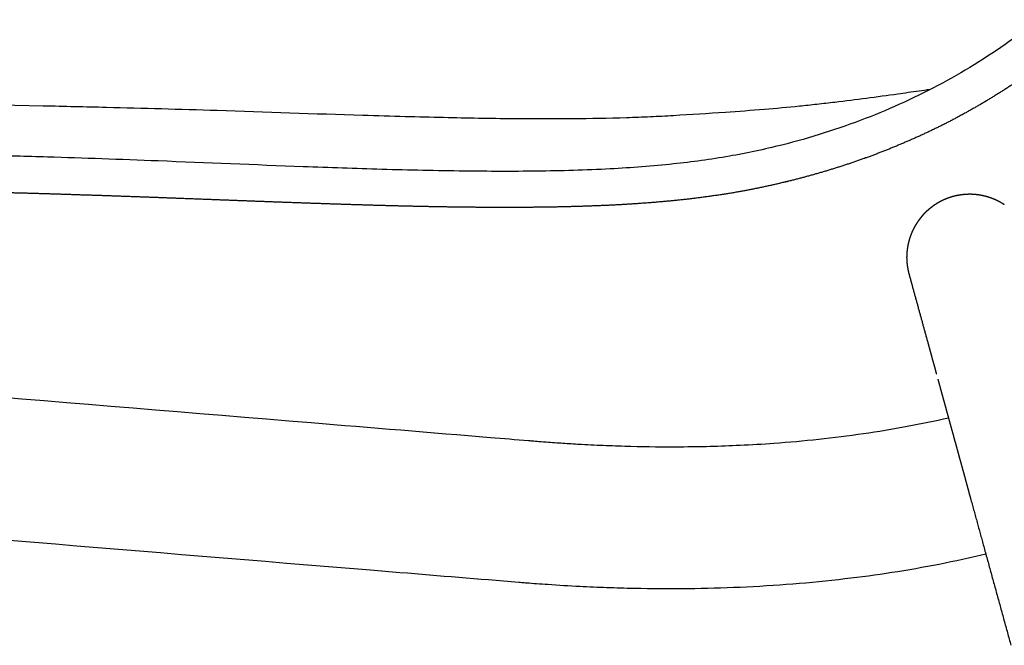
# Model space of a CAD drawing. Header units: millimetres. Extents: x -9883 to -8645, y 1306 to 2770.
# Tile 13 of 17: x -9629 to -9504, y 2396 to 2475. Entities that reach past the tile are written whole.
import ezdxf

# ---------------------------------------------------------------- set-up
doc = ezdxf.new("R2010")
doc.units = ezdxf.units.MM
doc.header["$MEASUREMENT"] = 0
doc.layers.add('Make2D visible lines', color=7, linetype='Continuous')

msp = doc.modelspace()

# ---------------------------------------------------------------- linework, layer by layer
at = {"layer": 'Make2D visible lines'}
for points, knots in [([(-9470.7, 2517.32), (-9471.36, 2515.42), (-9472.77, 2511.71), (-9475.9, 2504.6), (-9480.43, 2496.27), (-9486.86, 2487.23), (-9494.2, 2479.28), (-9502.43, 2472.44), (-9511.52, 2466.75), (-9519.71, 2462.99), (-9526.61, 2460.58), (-9530.19, 2459.56), (-9532, 2459.11)], [0, 0, 0, 0, 6.014202, 11.892003, 23.329121, 34.384469, 45.121838, 55.732952, 66.409824, 77.216712, 82.716685, 88.34523, 88.34523, 88.34523, 88.34523]), ([(-9625.79, 2464.06), (-9664.38, 2464.88), (-9711.18, 2465.87), (-9759.06, 2466.87), (-9769.17, 2467.08), (-9772.05, 2467.14), (-9776.1, 2467.21), (-9782.38, 2467.28), (-9790.19, 2467.25), (-9798.13, 2467.1), (-9806.27, 2466.82), (-9813.32, 2466.42), (-9819.36, 2465.91), (-9823.41, 2465.49), (-9827.13, 2465), (-9830.51, 2464.46), (-9833.51, 2463.88), (-9835.91, 2463.29), (-9837.77, 2462.74), (-9839.16, 2462.25), (-9840.36, 2461.74), (-9841.17, 2461.31), (-9841.62, 2461.02), (-9842.2, 2460.62), (-9842.63, 2460.23), (-9843.06, 2459.93)], [174.259388, 174.259388, 174.259388, 174.259388, 290.045732, 314.694978, 317.930154, 320.394831, 323.320769, 330.08266, 339.236352, 346.757024, 353.912019, 363.656457, 367.93431, 372.108087, 375.870142, 379.193879, 382.370365, 385.035475, 386.618725, 388.165527, 389.464413, 390.542221, 390.894665, 391.072913, 392.645221, 392.645221, 392.645221, 392.645221]), ([(-9513.16, 2466.15), (-9514.09, 2466.03), (-9515.45, 2465.83), (-9519.47, 2465.26), (-9522.57, 2464.85), (-9525.23, 2464.53)], [61.413163, 61.413163, 61.413163, 61.413163, 64.222933, 65.555996, 73.59156, 73.59156, 73.59156, 73.59156]), ([(-9574.93, 2462.59), (-9576.55, 2462.62), (-9579.97, 2462.71), (-9589.57, 2462.99), (-9599.89, 2463.36), (-9610.74, 2463.7), (-9618.1, 2463.89), (-9623.11, 2464), (-9625.79, 2464.06)], [123.373223, 123.373223, 123.373223, 123.373223, 128.255362, 133.636686, 152.175377, 159.245104, 166.203157, 174.259388, 174.259388, 174.259388, 174.259388]), ([(-9525.23, 2464.53), (-9525.99, 2464.44), (-9527.5, 2464.27), (-9530.49, 2463.95), (-9534.36, 2463.6), (-9539.7, 2463.2), (-9543.55, 2462.97), (-9545.75, 2462.84)], [73.59156, 73.59156, 73.59156, 73.59156, 75.903923, 78.137342, 82.60514, 87.580568, 94.190336, 94.190336, 94.190336, 94.190336]), ([(-9545.75, 2462.84), (-9546.72, 2462.78), (-9548.71, 2462.67), (-9552.96, 2462.51), (-9558.78, 2462.41), (-9566.51, 2462.42), (-9571.98, 2462.52), (-9574.93, 2462.59)], [94.190336, 94.190336, 94.190336, 94.190336, 97.09432, 100.175269, 106.959624, 114.535214, 123.373223, 123.373223, 123.373223, 123.373223]), ([(-9532, 2459.11), (-9533.11, 2458.83), (-9535.31, 2458.32), (-9539.88, 2457.43), (-9546.03, 2456.6), (-9554.2, 2455.99), (-9563.07, 2455.74), (-9572.74, 2455.77), (-9582.63, 2455.99), (-9595.59, 2456.44), (-9607.43, 2456.95), (-9618.26, 2457.36), (-9625.59, 2457.6), (-9630.54, 2457.73), (-9633.18, 2457.81)], [0, 0, 0, 0, 3.407214, 6.797168, 13.960105, 22.017165, 31.354532, 40.563236, 51.048565, 61.027073, 79.448728, 86.613033, 93.525071, 101.464103, 101.464103, 101.464103, 101.464103]), ([(-9510.81, 2424.42), (-9512.56, 2424.03), (-9516.15, 2423.29), (-9521.65, 2422.39), (-9527.29, 2421.68), (-9532.52, 2421.21), (-9538.38, 2420.87), (-9544.44, 2420.71), (-9550.11, 2420.77), (-9554.28, 2420.91), (-9557.07, 2421.04), (-9559.52, 2421.19), (-9561.33, 2421.31), (-9562.72, 2421.42), (-9563.56, 2421.49), (-9565.61, 2421.66), (-9574.96, 2422.43), (-9644.46, 2428.15), (-9712.35, 2433.75), (-9772.64, 2438.73)], [0, 0, 0, 0, 5.359766, 10.996527, 16.712258, 22.428197, 26.734815, 34.332674, 40.599179, 43.732288, 46.865744, 48.980228, 51.09278, 52.305945, 53.17253, 53.624744, 58.467975, 81.324992, 262.821053, 262.821053, 262.821053, 262.821053]), ([(-9506.07, 2407.13), (-9508.03, 2406.67), (-9511.99, 2405.81), (-9517.96, 2404.77), (-9524.17, 2403.93), (-9530.6, 2403.3), (-9537.24, 2402.89), (-9543.97, 2402.71), (-9549.6, 2402.74), (-9554.19, 2402.87), (-9557.84, 2403.03), (-9560.82, 2403.21), (-9563.07, 2403.37), (-9564.18, 2403.45), (-9564.93, 2403.51), (-9566.55, 2403.65), (-9572.95, 2404.17), (-9607.67, 2407.03), (-9659.32, 2411.29), (-9724.19, 2416.64), (-9760.61, 2419.65), (-9778.82, 2421.15)], [-273.831422, -273.831422, -273.831422, -273.831422, -267.777444, -261.675941, -255.651978, -249.001758, -242.274728, -235.70335, -228.818307, -225.375577, -221.933117, -217.864669, -216.415609, -215.164535, -214.522932, -214.151952, -210.28494, -195.256537, -109.637196, -54.818931, 0, 0, 0, 0])]:
    msp.add_open_spline(points, degree=3, knots=knots, dxfattribs=at)
for points, weights, knots in [([(-9466.17, 2516.56), (-9466.21, 2516.42), (-9466.26, 2516.28), (-9466.31, 2516.14), (-9467.54, 2512.57), (-9469.66, 2507.23), (-9473.07, 2500.24), (-9475.02, 2496.75), (-9476.06, 2495.01), (-9478.07, 2491.67), (-9480.27, 2488.44), (-9482.68, 2485.37), (-9483.82, 2483.9), (-9486.33, 2480.9), (-9489.03, 2478.07), (-9490.5, 2476.64), (-9493.3, 2473.91), (-9496.29, 2471.38), (-9499.45, 2469.06), (-9502.61, 2466.75), (-9505.92, 2464.66), (-9509.37, 2462.8), (-9511.05, 2461.89), (-9514.56, 2460.16), (-9518.17, 2458.66), (-9520.03, 2457.95), (-9521.84, 2457.27), (-9525.54, 2456), (-9529.3, 2454.96), (-9531.21, 2454.49), (-9531.35, 2454.46), (-9531.5, 2454.42), (-9531.65, 2454.39)], [1, 0.999999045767, 0.999999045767, 1, 1, 1, 1, 1, 1, 1, 1, 1, 1, 1, 1, 1, 0.998370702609, 0.998370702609, 1, 0.998387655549, 0.998387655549, 1, 1, 1, 1, 1, 1, 1, 1, 1, 0.999998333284, 0.999998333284, 1], [0, 0, 0, 0, 0.434222, 0.434222, 0.434222, 11.67365, 17.492658, 23.506644, 23.506644, 23.506644, 35.055519, 35.055519, 35.055519, 40.559447, 46.609952, 46.609952, 46.609952, 58.349061, 58.349061, 58.349061, 70.087888, 70.087888, 70.087888, 75.742745, 81.633858, 81.633858, 81.633858, 87.351509, 93.170121, 93.170121, 93.170121, 93.62726, 93.62726, 93.62726, 93.62726]), ([(-9531.65, 2454.39), (-9533.6, 2453.91), (-9535.57, 2453.5), (-9537.55, 2453.15), (-9539.68, 2452.78), (-9541.82, 2452.48), (-9543.96, 2452.23), (-9546.1, 2451.99), (-9548.25, 2451.8), (-9550.39, 2451.66), (-9552.53, 2451.51), (-9554.67, 2451.41), (-9556.81, 2451.34), (-9558.94, 2451.27), (-9561.08, 2451.22), (-9563.21, 2451.2), (-9565.35, 2451.18), (-9567.48, 2451.17), (-9569.61, 2451.19), (-9573.87, 2451.21), (-9578.12, 2451.3), (-9582.37, 2451.41), (-9586.62, 2451.53), (-9590.87, 2451.67), (-9595.11, 2451.82), (-9599.36, 2451.98), (-9603.6, 2452.14), (-9607.84, 2452.3), (-9612.07, 2452.46), (-9616.31, 2452.62), (-9620.55, 2452.75), (-9622.66, 2452.82), (-9624.78, 2452.89), (-9626.9, 2452.95), (-9629, 2453.01), (-9631.1, 2453.06), (-9633.2, 2453.12)], [1, 0.999674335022, 0.999674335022, 1, 1, 1, 1, 1, 1, 1, 1, 1, 1, 0.999954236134, 0.999954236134, 1, 0.999976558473, 0.999976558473, 1, 1, 1, 1, 1, 1, 1, 1, 1, 1, 1, 1, 1, 0.999998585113, 0.999998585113, 1, 0.999999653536, 0.999999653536, 1], [0, 0, 0, 0, 6.031359, 6.031359, 6.031359, 12.424894, 12.424894, 12.424894, 18.81122, 18.81122, 18.81122, 25.191343, 25.191343, 25.191343, 31.599645, 31.599645, 31.599645, 37.995422, 37.995422, 37.995422, 50.733494, 50.733494, 50.733494, 63.466242, 63.466242, 63.466242, 76.195602, 76.195602, 76.195602, 88.922231, 88.922231, 88.922231, 95.279305, 95.279305, 95.279305, 101.57861, 101.57861, 101.57861, 101.57861])]:
    msp.add_rational_spline(points, weights, degree=3, knots=knots, dxfattribs=at)
for points, weights in [([(-9511.52, 2452.09), (-9511.54, 2452.08), (-9511.56, 2452.08)], [1, 0.99999689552, 1]), ([(-9511.44, 2452.13), (-9511.48, 2452.11), (-9511.52, 2452.09)], [1, 0.999985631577, 1]), ([(-9511.41, 2452.14), (-9511.42, 2452.14), (-9511.44, 2452.13)], [1, 0.999996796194, 1]), ([(-9511.33, 2452.18), (-9511.37, 2452.16), (-9511.41, 2452.14)], [1, 0.999985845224, 1]), ([(-9511.29, 2452.2), (-9511.31, 2452.19), (-9511.33, 2452.18)], [1, 0.999996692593, 1]), ([(-9511.21, 2452.23), (-9511.25, 2452.21), (-9511.29, 2452.2)], [1, 0.999986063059, 1]), ([(-9511.18, 2452.24), (-9511.19, 2452.24), (-9511.21, 2452.23)], [1, 0.999996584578, 1]), ([(-9511.1, 2452.28), (-9511.14, 2452.26), (-9511.18, 2452.24)], [1, 0.999986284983, 1]), ([(-9511.06, 2452.29), (-9511.08, 2452.28), (-9511.1, 2452.28)], [1, 0.999996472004, 1]), ([(-9510.98, 2452.32), (-9511.02, 2452.31), (-9511.06, 2452.29)], [1, 0.99998651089, 1]), ([(-9510.94, 2452.34), (-9510.96, 2452.33), (-9510.98, 2452.32)], [1, 0.999996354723, 1]), ([(-9510.86, 2452.37), (-9510.9, 2452.35), (-9510.94, 2452.34)], [1, 0.999986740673, 1]), ([(-9510.82, 2452.38), (-9510.84, 2452.37), (-9510.86, 2452.37)], [1, 0.99999623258, 1]), ([(-9510.75, 2452.41), (-9510.78, 2452.39), (-9510.82, 2452.38)], [1, 0.999986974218, 1]), ([(-9510.7, 2452.42), (-9510.72, 2452.41), (-9510.75, 2452.41)], [1, 0.999996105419, 1]), ([(-9510.63, 2452.45), (-9510.67, 2452.43), (-9510.7, 2452.42)], [1, 0.999987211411, 1]), ([(-9510.58, 2452.46), (-9510.61, 2452.45), (-9510.63, 2452.45)], [1, 0.999995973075, 1]), ([(-9510.51, 2452.49), (-9510.55, 2452.47), (-9510.58, 2452.46)], [1, 0.999987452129, 1]), ([(-9510.46, 2452.5), (-9510.49, 2452.49), (-9510.51, 2452.49)], [1, 0.999995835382, 1]), ([(-9510.39, 2452.52), (-9510.43, 2452.51), (-9510.46, 2452.5)], [1, 0.999987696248, 1]), ([(-9510.34, 2452.54), (-9510.37, 2452.53), (-9510.39, 2452.52)], [1, 0.999995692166, 1]), ([(-9510.27, 2452.56), (-9510.3, 2452.55), (-9510.34, 2452.54)], [0.999999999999, 0.999987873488, 1]), ([(-9510.22, 2452.57), (-9510.24, 2452.56), (-9510.27, 2452.56)], [1, 0.999995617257, 0.999999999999]), ([(-9510.15, 2452.59), (-9510.18, 2452.58), (-9510.22, 2452.57)], [1, 0.999987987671, 1]), ([(-9510.1, 2452.6), (-9510.12, 2452.6), (-9510.15, 2452.59)], [1, 0.999995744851, 1]), ([(-9510.02, 2452.62), (-9510.06, 2452.61), (-9510.1, 2452.6)], [1, 0.999987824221, 1]), ([(-9509.98, 2452.63), (-9510, 2452.63), (-9510.02, 2452.62)], [1, 0.99999585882, 1]), ([(-9509.9, 2452.65), (-9509.94, 2452.64), (-9509.98, 2452.63)], [1, 0.999987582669, 1]), ([(-9509.86, 2452.66), (-9509.88, 2452.65), (-9509.9, 2452.65)], [1, 0.999995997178, 1]), ([(-9509.78, 2452.68), (-9509.82, 2452.67), (-9509.86, 2452.66)], [1, 0.999987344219, 1]), ([(-9509.73, 2452.68), (-9509.76, 2452.68), (-9509.78, 2452.68)], [1, 0.999996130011, 1]), ([(-9509.65, 2452.7), (-9509.69, 2452.69), (-9509.73, 2452.68)], [1, 0.999987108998, 1]), ([(-9509.61, 2452.71), (-9509.63, 2452.71), (-9509.65, 2452.7)], [1, 0.999996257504, 1]), ([(-9509.53, 2452.72), (-9509.57, 2452.72), (-9509.61, 2452.71)], [1, 0.999986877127, 1]), ([(-9509.49, 2452.73), (-9509.51, 2452.73), (-9509.53, 2452.72)], [1, 0.999996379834, 1]), ([(-9509.41, 2452.75), (-9509.45, 2452.74), (-9509.49, 2452.73)], [1, 0.999986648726, 1]), ([(-9509.36, 2452.75), (-9509.39, 2452.75), (-9509.41, 2452.75)], [1, 0.999996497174, 1]), ([(-9509.28, 2452.76), (-9509.32, 2452.76), (-9509.36, 2452.75)], [1, 0.99998642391, 1]), ([(-9509.24, 2452.77), (-9509.26, 2452.77), (-9509.28, 2452.76)], [1, 0.999996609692, 1]), ([(-9509.16, 2452.78), (-9509.2, 2452.78), (-9509.24, 2452.77)], [1, 0.99998620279, 1]), ([(-9509.12, 2452.79), (-9509.14, 2452.78), (-9509.16, 2452.78)], [1, 0.999996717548, 1]), ([(-9509.03, 2452.8), (-9509.07, 2452.79), (-9509.12, 2452.79)], [1, 0.999985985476, 1]), ([(-9508.99, 2452.8), (-9509.01, 2452.8), (-9509.03, 2452.8)], [1, 0.999996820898, 1]), ([(-9508.91, 2452.81), (-9508.95, 2452.81), (-9508.99, 2452.8)], [1, 0.999985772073, 1]), ([(-9508.87, 2452.81), (-9508.89, 2452.81), (-9508.91, 2452.81)], [1, 0.999996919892, 1]), ([(-9508.78, 2452.82), (-9508.82, 2452.82), (-9508.87, 2452.81)], [1, 0.999985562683, 1]), ([(-9508.74, 2452.82), (-9508.76, 2452.82), (-9508.78, 2452.82)], [1, 0.999997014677, 1]), ([(-9508.66, 2452.83), (-9508.7, 2452.83), (-9508.74, 2452.82)], [1, 0.999985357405, 1]), ([(-9508.62, 2452.83), (-9508.64, 2452.83), (-9508.66, 2452.83)], [1, 0.99999710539, 1]), ([(-9508.53, 2452.84), (-9508.57, 2452.84), (-9508.62, 2452.83)], [1, 0.999985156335, 1]), ([(-9508.49, 2452.84), (-9508.51, 2452.84), (-9508.53, 2452.84)], [1, 0.99999719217, 1]), ([(-9508.4, 2452.84), (-9508.45, 2452.84), (-9508.49, 2452.84)], [1, 0.999984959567, 1]), ([(-9508.37, 2452.84), (-9508.38, 2452.84), (-9508.4, 2452.84)], [1, 0.999997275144, 1]), ([(-9508.28, 2452.85), (-9508.32, 2452.85), (-9508.37, 2452.84)], [1, 0.999984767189, 1]), ([(-9508.24, 2452.85), (-9508.26, 2452.85), (-9508.28, 2452.85)], [1, 0.999997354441, 1]), ([(-9508.15, 2452.85), (-9508.2, 2452.85), (-9508.24, 2452.85)], [1, 0.99998457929, 1]), ([(-9508.12, 2452.85), (-9508.13, 2452.85), (-9508.15, 2452.85)], [1, 0.999997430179, 1]), ([(-9508.03, 2452.85), (-9508.07, 2452.85), (-9508.12, 2452.85)], [1, 0.999984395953, 1]), ([(-9507.99, 2452.85), (-9508.01, 2452.85), (-9508.03, 2452.85)], [1, 0.999997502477, 1]), ([(-9507.9, 2452.85), (-9507.95, 2452.85), (-9507.99, 2452.85)], [1, 0.999984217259, 1]), ([(-9507.86, 2452.84), (-9507.88, 2452.84), (-9507.9, 2452.85)], [1, 0.999997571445, 1]), ([(-9507.77, 2452.84), (-9507.82, 2452.84), (-9507.86, 2452.84)], [1, 0.999984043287, 1]), ([(-9507.74, 2452.84), (-9507.76, 2452.84), (-9507.77, 2452.84)], [1, 0.999997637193, 1]), ([(-9507.65, 2452.83), (-9507.69, 2452.84), (-9507.74, 2452.84)], [1, 0.999983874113, 1]), ([(-9507.61, 2452.83), (-9507.63, 2452.83), (-9507.65, 2452.83)], [1, 0.999997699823, 1]), ([(-9507.52, 2452.83), (-9507.57, 2452.83), (-9507.61, 2452.83)], [1, 0.999983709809, 1]), ([(-9507.49, 2452.82), (-9507.51, 2452.82), (-9507.52, 2452.83)], [1, 0.999997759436, 1]), ([(-9507.4, 2452.82), (-9507.44, 2452.82), (-9507.49, 2452.82)], [1, 0.999983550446, 1]), ([(-9507.36, 2452.81), (-9507.38, 2452.81), (-9507.4, 2452.82)], [1, 0.999997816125, 1]), ([(-9507.27, 2452.8), (-9507.32, 2452.81), (-9507.36, 2452.81)], [1, 0.99998339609, 1]), ([(-9507.24, 2452.8), (-9507.26, 2452.8), (-9507.27, 2452.8)], [1, 0.999997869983, 1]), ([(-9507.15, 2452.79), (-9507.19, 2452.79), (-9507.24, 2452.8)], [1, 0.999983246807, 1]), ([(-9507.11, 2452.78), (-9507.13, 2452.79), (-9507.15, 2452.79)], [1, 0.999997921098, 1]), ([(-9507.02, 2452.77), (-9507.07, 2452.78), (-9507.11, 2452.78)], [1, 0.99998310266, 1]), ([(-9506.99, 2452.77), (-9507.01, 2452.77), (-9507.02, 2452.77)], [1, 0.999997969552, 1]), ([(-9506.9, 2452.75), (-9506.94, 2452.76), (-9506.99, 2452.77)], [1, 0.999982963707, 1]), ([(-9506.87, 2452.75), (-9506.88, 2452.75), (-9506.9, 2452.75)], [1, 0.999998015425, 1]), ([(-9506.77, 2452.73), (-9506.82, 2452.74), (-9506.87, 2452.75)], [1, 0.999982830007, 1]), ([(-9506.74, 2452.73), (-9506.76, 2452.73), (-9506.77, 2452.73)], [1, 0.999998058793, 1]), ([(-9506.65, 2452.71), (-9506.7, 2452.72), (-9506.74, 2452.73)], [1, 0.999982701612, 1]), ([(-9506.62, 2452.71), (-9506.63, 2452.71), (-9506.65, 2452.71)], [1, 0.99999809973, 1]), ([(-9506.53, 2452.69), (-9506.57, 2452.7), (-9506.62, 2452.71)], [1, 0.999982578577, 1]), ([(-9506.5, 2452.68), (-9506.51, 2452.68), (-9506.53, 2452.69)], [1, 0.999998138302, 1]), ([(-9506.4, 2452.66), (-9506.45, 2452.67), (-9506.5, 2452.68)], [1, 0.999982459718, 1]), ([(-9506.37, 2452.65), (-9506.39, 2452.66), (-9506.4, 2452.66)], [1, 0.99999818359, 1]), ([(-9506.28, 2452.63), (-9506.33, 2452.64), (-9506.37, 2452.65)], [1, 0.999982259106, 1]), ([(-9506.25, 2452.63), (-9506.27, 2452.63), (-9506.28, 2452.63)], [1, 0.99999819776, 1]), ([(-9506.16, 2452.6), (-9506.2, 2452.61), (-9506.25, 2452.63)], [1, 0.999982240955, 1]), ([(-9506.13, 2452.6), (-9506.14, 2452.6), (-9506.16, 2452.6)], [1, 0.99999824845, 1]), ([(-9506.04, 2452.57), (-9506.08, 2452.58), (-9506.13, 2452.6)], [1, 0.999982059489, 1]), ([(-9506.01, 2452.56), (-9506.02, 2452.57), (-9506.04, 2452.57)], [1, 0.999998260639, 1]), ([(-9505.92, 2452.54), (-9505.96, 2452.55), (-9506.01, 2452.56)], [1, 0.999982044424, 1]), ([(-9505.89, 2452.53), (-9505.9, 2452.53), (-9505.92, 2452.54)], [1, 0.999998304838, 1]), ([(-9505.8, 2452.5), (-9505.84, 2452.52), (-9505.89, 2452.53)], [1, 0.999981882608, 1]), ([(-9505.77, 2452.49), (-9505.78, 2452.5), (-9505.8, 2452.5)], [1, 0.999998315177, 1]), ([(-9505.67, 2452.46), (-9505.72, 2452.48), (-9505.77, 2452.49)], [1, 0.999981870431, 1]), ([(-9505.65, 2452.45), (-9505.66, 2452.46), (-9505.67, 2452.46)], [1, 0.999998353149, 1]), ([(-9505.56, 2452.42), (-9505.6, 2452.44), (-9505.65, 2452.45)], [1, 0.999981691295, 1]), ([(-9505.53, 2452.42), (-9505.54, 2452.42), (-9505.56, 2452.42)], [1, 0.999998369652, 1]), ([(-9505.44, 2452.38), (-9505.48, 2452.4), (-9505.53, 2452.42)], [1, 0.99998169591, 1]), ([(-9505.41, 2452.37), (-9505.42, 2452.38), (-9505.44, 2452.38)], [1, 0.999998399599, 1]), ([(-9505.32, 2452.34), (-9505.36, 2452.36), (-9505.41, 2452.37)], [1, 0.99998159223, 1]), ([(-9505.29, 2452.33), (-9505.31, 2452.33), (-9505.32, 2452.34)], [1, 0.999998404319, 1]), ([(-9505.2, 2452.29), (-9505.25, 2452.31), (-9505.29, 2452.33)], [1, 0.999981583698, 1]), ([(-9505.17, 2452.28), (-9505.19, 2452.29), (-9505.2, 2452.29)], [1, 0.999998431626, 1]), ([(-9505.08, 2452.25), (-9505.13, 2452.27), (-9505.17, 2452.28)], [1, 0.999981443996, 1]), ([(-9505.06, 2452.24), (-9505.07, 2452.24), (-9505.08, 2452.25)], [1, 0.999998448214, 1]), ([(-9504.97, 2452.2), (-9505.01, 2452.22), (-9505.06, 2452.24)], [1, 0.999981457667, 1]), ([(-9504.94, 2452.19), (-9504.96, 2452.19), (-9504.97, 2452.2)], [1, 0.999998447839, 1]), ([(-9504.51, 2451.99), (-9504.73, 2452.09), (-9504.94, 2452.19)], [1, 0.99955972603, 1]), ([(-9513.43, 2450.83), (-9513.47, 2450.8), (-9513.5, 2450.77)], [1, 0.999982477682, 1]), ([(-9513.41, 2450.85), (-9513.42, 2450.84), (-9513.43, 2450.83)], [1, 0.999998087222, 1]), ([(-9513.34, 2450.92), (-9513.37, 2450.89), (-9513.41, 2450.85)], [1, 0.999982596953, 1]), ([(-9513.32, 2450.94), (-9513.33, 2450.93), (-9513.34, 2450.92)], [1, 0.999998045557, 1]), ([(-9513.24, 2451), (-9513.28, 2450.97), (-9513.32, 2450.94)], [1, 0.999982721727, 1]), ([(-9513.22, 2451.02), (-9513.23, 2451.01), (-9513.24, 2451)], [1, 0.999998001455, 1]), ([(-9513.15, 2451.08), (-9513.18, 2451.05), (-9513.22, 2451.02)], [1, 0.999982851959, 1]), ([(-9513.12, 2451.1), (-9513.13, 2451.09), (-9513.15, 2451.08)], [1, 0.999997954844, 1]), ([(-9513.05, 2451.15), (-9513.08, 2451.13), (-9513.12, 2451.1)], [1, 0.999982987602, 1]), ([(-9513.02, 2451.17), (-9513.04, 2451.16), (-9513.05, 2451.15)], [1, 0.999997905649, 1]), ([(-9512.95, 2451.23), (-9512.99, 2451.2), (-9513.02, 2451.17)], [1, 0.999983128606, 1]), ([(-9512.92, 2451.25), (-9512.94, 2451.24), (-9512.95, 2451.23)], [1, 0.999997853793, 1]), ([(-9512.85, 2451.31), (-9512.89, 2451.28), (-9512.92, 2451.25)], [1, 0.99998327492, 1]), ([(-9512.82, 2451.33), (-9512.83, 2451.32), (-9512.85, 2451.31)], [1, 0.999997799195, 1]), ([(-9512.75, 2451.38), (-9512.78, 2451.35), (-9512.82, 2451.33)], [1, 0.999983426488, 1]), ([(-9512.72, 2451.4), (-9512.73, 2451.39), (-9512.75, 2451.38)], [1, 0.999997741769, 1]), ([(-9512.64, 2451.45), (-9512.68, 2451.42), (-9512.72, 2451.4)], [1, 0.999983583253, 1]), ([(-9512.61, 2451.47), (-9512.63, 2451.46), (-9512.64, 2451.45)], [1, 0.999997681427, 1]), ([(-9512.54, 2451.52), (-9512.58, 2451.5), (-9512.61, 2451.47)], [1, 0.999983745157, 1]), ([(-9512.51, 2451.54), (-9512.52, 2451.53), (-9512.54, 2451.52)], [1, 0.999997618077, 1]), ([(-9512.43, 2451.59), (-9512.47, 2451.56), (-9512.51, 2451.54)], [1, 0.999983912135, 1]), ([(-9512.4, 2451.61), (-9512.42, 2451.6), (-9512.43, 2451.59)], [1, 0.999997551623, 1]), ([(-9512.33, 2451.66), (-9512.37, 2451.63), (-9512.4, 2451.61)], [1, 0.999984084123, 1]), ([(-9512.3, 2451.67), (-9512.31, 2451.67), (-9512.33, 2451.66)], [1, 0.999997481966, 1]), ([(-9512.22, 2451.72), (-9512.26, 2451.7), (-9512.3, 2451.67)], [1, 0.999984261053, 1]), ([(-9512.19, 2451.74), (-9512.2, 2451.73), (-9512.22, 2451.72)], [1, 0.999997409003, 1]), ([(-9512.11, 2451.78), (-9512.15, 2451.76), (-9512.19, 2451.74)], [1, 0.999984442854, 1]), ([(-9512.08, 2451.8), (-9512.1, 2451.79), (-9512.11, 2451.78)], [1, 0.999997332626, 1]), ([(-9512, 2451.85), (-9512.04, 2451.82), (-9512.08, 2451.8)], [1, 0.999984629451, 1]), ([(-9511.97, 2451.86), (-9511.99, 2451.85), (-9512, 2451.85)], [1, 0.999997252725, 1]), ([(-9511.89, 2451.91), (-9511.93, 2451.89), (-9511.97, 2451.86)], [1, 0.999984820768, 1]), ([(-9511.86, 2451.92), (-9511.88, 2451.91), (-9511.89, 2451.91)], [1, 0.999997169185, 1]), ([(-9511.78, 2451.96), (-9511.82, 2451.94), (-9511.86, 2451.92)], [1, 0.999985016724, 1]), ([(-9511.75, 2451.98), (-9511.76, 2451.97), (-9511.78, 2451.96)], [1, 0.999997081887, 1]), ([(-9511.67, 2452.02), (-9511.71, 2452), (-9511.75, 2451.98)], [1, 0.999985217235, 1]), ([(-9511.63, 2452.04), (-9511.65, 2452.03), (-9511.67, 2452.02)], [1, 0.999996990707, 1]), ([(-9511.56, 2452.08), (-9511.6, 2452.06), (-9511.63, 2452.04)], [1, 0.999985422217, 1]), ([(-9504.46, 2451.96), (-9504.49, 2451.97), (-9504.51, 2451.99)], [1, 0.999993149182, 1]), ([(-9504.37, 2451.91), (-9504.42, 2451.94), (-9504.46, 2451.96)], [1, 0.999981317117, 1]), ([(-9504.32, 2451.89), (-9504.35, 2451.9), (-9504.37, 2451.91)], [1, 0.999993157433, 1]), ([(-9504.1, 2451.76), (-9504.21, 2451.83), (-9504.32, 2451.89)], [1, 0.99987318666, 1]), ([(-9503.73, 2451.53), (-9503.91, 2451.65), (-9504.1, 2451.76)], [1, 0.999628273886, 1]), ([(-9514.54, 2449.63), (-9514.57, 2449.59), (-9514.59, 2449.56)], [1, 0.999981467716, 1]), ([(-9514.52, 2449.66), (-9514.53, 2449.65), (-9514.54, 2449.63)], [1, 0.99999843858, 1]), ([(-9514.46, 2449.73), (-9514.49, 2449.7), (-9514.52, 2449.66)], [1, 0.999981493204, 1]), ([(-9514.44, 2449.76), (-9514.45, 2449.75), (-9514.46, 2449.73)], [1, 0.99999841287, 1]), ([(-9514.38, 2449.83), (-9514.41, 2449.79), (-9514.44, 2449.76)], [1, 0.999981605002, 1]), ([(-9514.37, 2449.86), (-9514.37, 2449.84), (-9514.38, 2449.83)], [1, 0.999998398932, 1]), ([(-9514.3, 2449.93), (-9514.33, 2449.89), (-9514.37, 2449.86)], [1, 0.999981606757, 1]), ([(-9514.29, 2449.95), (-9514.29, 2449.94), (-9514.3, 2449.93)], [1, 0.999998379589, 1]), ([(-9514.22, 2450.03), (-9514.25, 2449.99), (-9514.29, 2449.95)], [1, 0.999981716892, 1]), ([(-9514.2, 2450.05), (-9514.21, 2450.04), (-9514.22, 2450.03)], [1, 0.999998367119, 1]), ([(-9514.14, 2450.12), (-9514.17, 2450.09), (-9514.2, 2450.05)], [1, 0.999981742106, 1]), ([(-9514.12, 2450.14), (-9514.13, 2450.13), (-9514.14, 2450.12)], [1, 0.999998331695, 1]), ([(-9514.06, 2450.22), (-9514.09, 2450.18), (-9514.12, 2450.14)], [1, 0.99998184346, 1]), ([(-9514.04, 2450.24), (-9514.05, 2450.23), (-9514.06, 2450.22)], [1, 0.999998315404, 1]), ([(-9513.97, 2450.31), (-9514.01, 2450.27), (-9514.04, 2450.24)], [1, 0.999981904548, 1]), ([(-9513.95, 2450.33), (-9513.96, 2450.32), (-9513.97, 2450.31)], [1, 0.999998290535, 1]), ([(-9513.89, 2450.4), (-9513.92, 2450.36), (-9513.95, 2450.33)], [1, 0.999982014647, 1]), ([(-9513.87, 2450.42), (-9513.88, 2450.41), (-9513.89, 2450.4)], [1, 0.999998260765, 1]), ([(-9513.8, 2450.49), (-9513.83, 2450.45), (-9513.87, 2450.42)], [1, 0.999982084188, 1]), ([(-9513.78, 2450.51), (-9513.79, 2450.5), (-9513.8, 2450.49)], [1, 0.999998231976, 1]), ([(-9513.71, 2450.58), (-9513.74, 2450.54), (-9513.78, 2450.51)], [1, 0.999982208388, 1]), ([(-9513.69, 2450.6), (-9513.7, 2450.59), (-9513.71, 2450.58)], [1, 0.999998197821, 1]), ([(-9513.62, 2450.66), (-9513.65, 2450.63), (-9513.69, 2450.6)], [1, 0.999982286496, 1]), ([(-9513.6, 2450.69), (-9513.61, 2450.67), (-9513.62, 2450.66)], [1, 0.99999816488, 1]), ([(-9513.53, 2450.75), (-9513.56, 2450.72), (-9513.6, 2450.69)], [1, 0.999982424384, 1]), ([(-9513.5, 2450.77), (-9513.52, 2450.76), (-9513.53, 2450.75)], [1, 0.999998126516, 1]), ([(-9515.24, 2448.51), (-9515.34, 2448.32), (-9515.43, 2448.12)], [1, 0.999628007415, 1]), ([(-9515.19, 2448.6), (-9515.21, 2448.56), (-9515.24, 2448.51)], [1, 0.999981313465, 1]), ([(-9515.16, 2448.65), (-9515.18, 2448.63), (-9515.19, 2448.6)], [1, 0.999993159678, 1]), ([(-9515.12, 2448.74), (-9515.14, 2448.7), (-9515.16, 2448.65)], [1, 0.999981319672, 1]), ([(-9515.01, 2448.93), (-9515.06, 2448.83), (-9515.12, 2448.74)], [1, 0.999908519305, 0.999999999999]), ([(-9514.96, 2449.01), (-9514.98, 2448.97), (-9515.01, 2448.93)], [1, 0.999981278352, 1]), ([(-9514.94, 2449.03), (-9514.95, 2449.02), (-9514.96, 2449.01)], [1, 0.999998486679, 1]), ([(-9514.75, 2449.33), (-9514.85, 2449.18), (-9514.94, 2449.03)], [1, 0.999761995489, 1]), ([(-9514.74, 2449.35), (-9514.75, 2449.34), (-9514.75, 2449.33)], [1, 0.999998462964, 1]), ([(-9514.68, 2449.43), (-9514.71, 2449.39), (-9514.74, 2449.35)], [1, 0.999981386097, 1]), ([(-9514.67, 2449.45), (-9514.68, 2449.44), (-9514.68, 2449.43)], [1, 0.999998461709, 1]), ([(-9514.61, 2449.53), (-9514.64, 2449.49), (-9514.67, 2449.45)], [1, 0.999981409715, 1]), ([(-9514.59, 2449.56), (-9514.6, 2449.54), (-9514.61, 2449.53)], [1, 0.999998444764, 1]), ([(-9515.78, 2447.18), (-9515.79, 2447.13), (-9515.81, 2447.09)], [1, 0.999981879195, 1]), ([(-9515.81, 2447.09), (-9515.81, 2447.07), (-9515.81, 2447.06)], [1, 0.999998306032, 1]), ([(-9515.77, 2447.21), (-9515.77, 2447.19), (-9515.78, 2447.18)], [1, 0.999998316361, 1]), ([(-9515.74, 2447.3), (-9515.76, 2447.25), (-9515.77, 2447.21)], [1, 0.999981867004, 1]), ([(-9515.73, 2447.33), (-9515.74, 2447.31), (-9515.74, 2447.3)], [1, 0.999998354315, 1]), ([(-9515.7, 2447.42), (-9515.72, 2447.37), (-9515.73, 2447.33)], [1, 0.999981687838, 1]), ([(-9515.69, 2447.45), (-9515.7, 2447.43), (-9515.7, 2447.42)], [1, 0.999998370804, 1]), ([(-9515.66, 2447.54), (-9515.68, 2447.49), (-9515.69, 2447.45)], [1, 0.999981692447, 1]), ([(-9515.65, 2447.56), (-9515.66, 2447.55), (-9515.66, 2447.54)], [1, 0.999998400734, 1]), ([(-9515.62, 2447.66), (-9515.63, 2447.61), (-9515.65, 2447.56)], [1, 0.999981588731, 1]), ([(-9515.61, 2447.68), (-9515.61, 2447.67), (-9515.62, 2447.66)], [1, 0.999998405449, 1]), ([(-9515.57, 2447.77), (-9515.59, 2447.73), (-9515.61, 2447.68)], [1, 0.999981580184, 1]), ([(-9515.56, 2447.8), (-9515.57, 2447.79), (-9515.57, 2447.77)], [1, 0.99999843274, 1]), ([(-9515.52, 2447.89), (-9515.54, 2447.84), (-9515.56, 2447.8)], [1, 0.999981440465, 1]), ([(-9515.51, 2447.92), (-9515.52, 2447.9), (-9515.52, 2447.89)], [1, 0.999998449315, 1]), ([(-9515.48, 2448.01), (-9515.5, 2447.96), (-9515.51, 2447.92)], [1, 0.99998145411, 1]), ([(-9515.47, 2448.03), (-9515.47, 2448.02), (-9515.48, 2448.01)], [1, 0.999998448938, 1]), ([(-9515.43, 2448.12), (-9515.45, 2448.08), (-9515.47, 2448.03)], [1, 0.999981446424, 1]), ([(-9516.06, 2445.86), (-9516.06, 2445.84), (-9516.07, 2445.83)], [1, 0.999997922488, 1]), ([(-9516.05, 2445.95), (-9516.06, 2445.91), (-9516.06, 2445.86)], [1, 0.999983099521, 1]), ([(-9516.04, 2445.98), (-9516.05, 2445.97), (-9516.05, 2445.95)], [1, 0.999997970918, 1]), ([(-9516.03, 2446.08), (-9516.04, 2446.03), (-9516.04, 2445.98)], [1, 0.999982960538, 1]), ([(-9516.01, 2446.2), (-9516.02, 2446.15), (-9516.03, 2446.11)], [1, 0.999982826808, 1]), ([(-9516.03, 2446.11), (-9516.03, 2446.09), (-9516.03, 2446.08)], [1, 0.999998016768, 1]), ([(-9516, 2446.23), (-9516.01, 2446.22), (-9516.01, 2446.2)], [1, 0.999998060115, 1]), ([(-9515.99, 2446.32), (-9516, 2446.28), (-9516, 2446.23)], [1, 0.999982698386, 1]), ([(-9515.98, 2446.35), (-9515.99, 2446.34), (-9515.99, 2446.32)], [1, 0.999998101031, 1]), ([(-9515.96, 2446.45), (-9515.97, 2446.4), (-9515.98, 2446.35)], [1, 0.999982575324, 1]), ([(-9515.94, 2446.57), (-9515.95, 2446.52), (-9515.96, 2446.48)], [1, 0.999982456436, 1]), ([(-9515.96, 2446.48), (-9515.96, 2446.46), (-9515.96, 2446.45)], [1, 0.999998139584, 1]), ([(-9515.93, 2446.6), (-9515.93, 2446.59), (-9515.94, 2446.57)], [1, 0.999998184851, 1]), ([(-9515.91, 2446.69), (-9515.92, 2446.65), (-9515.93, 2446.6)], [1, 0.999982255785, 1]), ([(-9515.9, 2446.72), (-9515.91, 2446.71), (-9515.91, 2446.69)], [1, 0.999998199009, 1]), ([(-9515.88, 2446.82), (-9515.89, 2446.77), (-9515.9, 2446.72)], [1, 0.999982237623, 1]), ([(-9515.87, 2446.84), (-9515.88, 2446.83), (-9515.88, 2446.82)], [1, 0.999998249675, 1]), ([(-9515.85, 2446.94), (-9515.86, 2446.89), (-9515.87, 2446.84)], [1, 0.999982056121, 1]), ([(-9515.84, 2446.97), (-9515.84, 2446.95), (-9515.85, 2446.94)], [1, 0.999998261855, 1]), ([(-9515.81, 2447.06), (-9515.83, 2447.01), (-9515.84, 2446.97)], [1, 0.999982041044, 1]), ([(-9516.12, 2444.95), (-9516.13, 2444.9), (-9516.13, 2444.86)], [1, 0.999984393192, 1]), ([(-9516.13, 2444.86), (-9516.13, 2444.84), (-9516.13, 2444.82)], [1, 0.999997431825, 1]), ([(-9516.13, 2444.82), (-9516.13, 2444.78), (-9516.12, 2444.73)], [1, 0.999984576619, 1]), ([(-9516.11, 2445.33), (-9516.11, 2445.28), (-9516.12, 2445.23)], [1, 0.999983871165, 1]), ([(-9516.12, 2445.23), (-9516.12, 2445.22), (-9516.12, 2445.2)], [1, 0.999997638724, 1]), ([(-9516.12, 2445.2), (-9516.12, 2445.15), (-9516.12, 2445.11)], [1, 0.999984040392, 1]), ([(-9516.12, 2445.11), (-9516.12, 2445.09), (-9516.12, 2445.07)], [1, 0.999997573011, 1]), ([(-9516.12, 2445.07), (-9516.12, 2445.03), (-9516.12, 2444.98)], [1, 0.999984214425, 1]), ([(-9516.12, 2444.98), (-9516.12, 2444.97), (-9516.12, 2444.95)], [1, 0.99999750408, 1]), ([(-9516.12, 2444.73), (-9516.12, 2444.71), (-9516.12, 2444.7)], [1, 0.999997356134, 1]), ([(-9516.12, 2444.7), (-9516.12, 2444.65), (-9516.12, 2444.61)], [1, 0.999984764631, 1]), ([(-9516.12, 2444.61), (-9516.12, 2444.59), (-9516.12, 2444.57)], [1, 0.999997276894, 1]), ([(-9516.1, 2445.45), (-9516.11, 2445.41), (-9516.11, 2445.36)], [1, 0.999983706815, 1]), ([(-9516.11, 2445.36), (-9516.11, 2445.34), (-9516.11, 2445.33)], [1, 0.999997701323, 1]), ([(-9516.09, 2445.58), (-9516.1, 2445.53), (-9516.1, 2445.48)], [1, 0.999983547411, 1]), ([(-9516.1, 2445.48), (-9516.1, 2445.47), (-9516.1, 2445.45)], [1, 0.999997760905, 1]), ([(-9516.08, 2445.7), (-9516.08, 2445.66), (-9516.09, 2445.61)], [1, 0.999983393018, 1]), ([(-9516.09, 2445.61), (-9516.09, 2445.59), (-9516.09, 2445.58)], [1, 0.999997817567, 1]), ([(-9516.07, 2445.83), (-9516.07, 2445.78), (-9516.08, 2445.73)], [1, 0.999983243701, 1]), ([(-9516.08, 2445.73), (-9516.08, 2445.72), (-9516.08, 2445.7)], [1, 0.999997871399, 1]), ([(-9516.12, 2444.57), (-9516.12, 2444.53), (-9516.12, 2444.48)], [1, 0.999984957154, 1]), ([(-9516.12, 2444.48), (-9516.12, 2444.46), (-9516.12, 2444.44)], [1, 0.999997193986, 1]), ([(-9516.12, 2444.44), (-9516.11, 2444.4), (-9516.11, 2444.36)], [1, 0.999985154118, 1]), ([(-9516.11, 2444.36), (-9516.11, 2444.34), (-9516.11, 2444.32)], [1, 0.999997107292, 1]), ([(-9516.11, 2444.32), (-9516.1, 2444.28), (-9516.1, 2444.23)], [1, 0.999985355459, 1]), ([(-9516.1, 2444.23), (-9516.1, 2444.21), (-9516.1, 2444.19)], [1, 0.99999701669, 1]), ([(-9516.1, 2444.19), (-9516.09, 2444.15), (-9516.09, 2444.11)], [1, 0.999985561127, 1]), ([(-9516.09, 2444.11), (-9516.09, 2444.09), (-9516.09, 2444.07)], [1, 0.999996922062, 1]), ([(-9516.09, 2444.07), (-9516.08, 2444.02), (-9516.08, 2443.98)], [1, 0.999985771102, 1]), ([(-9516.08, 2443.98), (-9516.08, 2443.96), (-9516.07, 2443.94)], [1, 0.9999968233, 1]), ([(-9516.07, 2443.94), (-9516.07, 2443.9), (-9516.06, 2443.86)], [1, 0.999985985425, 1]), ([(-9516.06, 2443.86), (-9516.06, 2443.84), (-9516.06, 2443.82)], [1, 0.999996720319, 1]), ([(-9516.06, 2443.82), (-9516.05, 2443.78), (-9516.05, 2443.73)], [1, 0.999986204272, 1]), ([(-9516.05, 2443.73), (-9516.04, 2443.71), (-9516.04, 2443.69)], [1, 0.9999966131, 1]), ([(-9516.04, 2443.69), (-9516.04, 2443.65), (-9516.03, 2443.61)], [1, 0.999986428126, 1]), ([(-9516.03, 2443.61), (-9516.03, 2443.59), (-9516.02, 2443.57)], [1, 0.99999648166, 1]), ([(-9516.02, 2443.57), (-9516.02, 2443.53), (-9516.01, 2443.49)], [1, 0.999986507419, 1]), ([(-9516.01, 2443.49), (-9516, 2443.46), (-9516, 2443.44)], [1, 0.999996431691, 1]), ([(-9516, 2443.44), (-9515.99, 2443.4), (-9515.99, 2443.36)], [1, 0.999986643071, 1]), ([(-9515.99, 2443.36), (-9515.97, 2443.3), (-9515.96, 2443.24)], [1, 0.999969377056, 1]), ([(-9515.96, 2443.24), (-9515.96, 2443.21), (-9515.95, 2443.18)], [1, 0.999992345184, 1]), ([(-9515.95, 2443.18), (-9515.92, 2443.06), (-9515.89, 2442.94)], [1, 0.999878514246, 1]), ([(-9515.89, 2442.94), (-9515.89, 2442.9), (-9515.88, 2442.87)], [1, 0.999992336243, 1]), ([(-9515.88, 2442.87), (-9515.87, 2442.84), (-9515.86, 2442.8)], [1, 0.999988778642, 1]), ([(-9515.86, 2442.8), (-9515.86, 2442.79), (-9515.86, 2442.79)], [1, 0.999999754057, 1]), ([(-9515.86, 2442.79), (-9515.85, 2442.78), (-9515.85, 2442.78)], [1, 0.999999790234, 1]), ([(-9515.85, 2442.78), (-9515.85, 2442.77), (-9515.85, 2442.76)], [1, 0.99999966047, 1]), ([(-9515.85, 2442.76), (-9515.79, 2442.53), (-9515.72, 2442.3)], [1, 0.99999934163, 1]), ([(-9515.72, 2442.3), (-9515.72, 2442.28), (-9515.71, 2442.27)], [1, 0.999999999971, 1]), ([(-9515.71, 2442.27), (-9515.71, 2442.25), (-9515.71, 2442.24)], [1, 0.999999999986, 1]), ([(-9515.7, 2442.23), (-9515.7, 2442.22), (-9515.69, 2442.2)], [1, 0.999999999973, 1]), ([(-9515.69, 2442.17), (-9515.68, 2442.16), (-9515.68, 2442.15)], [1, 0.999999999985, 0.99999999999]), ([(-9515.68, 2442.15), (-9515.67, 2442.12), (-9515.66, 2442.09)], [0.999999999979, 0.999999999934, 1]), ([(-9515.66, 2442.09), (-9515.61, 2441.88), (-9515.55, 2441.67)], [1, 0.999999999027, 1]), ([(-9515.55, 2441.67), (-9515.54, 2441.63), (-9515.53, 2441.6)], [1, 0.999999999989, 1]), ([(-9515.53, 2441.6), (-9515.52, 2441.57), (-9515.51, 2441.54)], [1, 0.999999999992, 1]), ([(-9515.51, 2441.52), (-9515.5, 2441.49), (-9515.49, 2441.46)], [1, 0.999999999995, 1]), ([(-9515.49, 2441.45), (-9515.48, 2441.41), (-9515.46, 2441.36)], [1, 0.999999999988, 1]), ([(-9515.46, 2441.35), (-9515.46, 2441.33), (-9515.45, 2441.3)], [1, 0.999999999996, 1]), ([(-9515.43, 2441.24), (-9514.43, 2437.6), (-9513.43, 2433.96)], [1, 0.999999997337, 1]), ([(-9512.95, 2432.21), (-9512.87, 2431.9), (-9512.78, 2431.58)], [1, 0.999999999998, 1]), ([(-9512.69, 2431.27), (-9512.6, 2430.94), (-9512.51, 2430.61)], [1, 0.999999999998, 1])]:
    msp.add_rational_spline(points, weights, degree=2, dxfattribs=at)
for points in [[(-9515.71, 2442.24), (-9515.71, 2442.24), (-9515.71, 2442.24)], [(-9515.71, 2442.24), (-9515.7, 2442.24), (-9515.7, 2442.23)], [(-9515.69, 2442.2), (-9515.69, 2442.19), (-9515.69, 2442.18)], [(-9515.69, 2442.18), (-9515.69, 2442.18), (-9515.69, 2442.17)], [(-9515.51, 2441.54), (-9515.51, 2441.53), (-9515.51, 2441.52)], [(-9515.49, 2441.46), (-9515.49, 2441.46), (-9515.49, 2441.45)], [(-9515.46, 2441.36), (-9515.46, 2441.36), (-9515.46, 2441.35)], [(-9515.45, 2441.3), (-9515.44, 2441.29), (-9515.44, 2441.28)], [(-9515.44, 2441.28), (-9515.44, 2441.27), (-9515.44, 2441.27)], [(-9515.44, 2441.27), (-9515.44, 2441.26), (-9515.43, 2441.24)], [(-9513.43, 2433.96), (-9513.43, 2433.94), (-9513.42, 2433.91)], [(-9513.42, 2433.91), (-9513.4, 2433.85), (-9513.38, 2433.78)], [(-9513.38, 2433.78), (-9513.37, 2433.74), (-9513.36, 2433.7)], [(-9513.36, 2433.7), (-9513.34, 2433.63), (-9513.32, 2433.56)], [(-9513.32, 2433.56), (-9513.31, 2433.52), (-9513.3, 2433.47)], [(-9513.3, 2433.47), (-9513.28, 2433.41), (-9513.26, 2433.34)], [(-9513.26, 2433.34), (-9513.25, 2433.3), (-9513.24, 2433.25)], [(-9513.24, 2433.25), (-9513.22, 2433.19), (-9513.2, 2433.12)], [(-9513.2, 2433.12), (-9513.19, 2433.07), (-9513.18, 2433.03)], [(-9513.18, 2433.03), (-9513.16, 2432.96), (-9513.14, 2432.9)], [(-9513.14, 2432.9), (-9513.13, 2432.85), (-9513.11, 2432.8)], [(-9513.11, 2432.8), (-9513.1, 2432.73), (-9513.08, 2432.67)], [(-9513.08, 2432.67), (-9513.07, 2432.62), (-9513.05, 2432.57)], [(-9513.05, 2432.57), (-9513.03, 2432.5), (-9513.02, 2432.44)], [(-9513.02, 2432.44), (-9513, 2432.39), (-9512.99, 2432.34)], [(-9512.99, 2432.34), (-9512.97, 2432.27), (-9512.95, 2432.21)], [(-9512.78, 2431.58), (-9512.77, 2431.54), (-9512.76, 2431.51)], [(-9512.76, 2431.51), (-9512.74, 2431.45), (-9512.73, 2431.39)], [(-9512.73, 2431.39), (-9512.71, 2431.33), (-9512.69, 2431.27)], [(-9512.51, 2430.61), (-9512.5, 2430.58), (-9512.49, 2430.54)], [(-9512.49, 2430.54), (-9512.44, 2430.33), (-9512.38, 2430.11)], [(-9512.38, 2430.11), (-9512.37, 2430.08), (-9512.36, 2430.05)], [(-9512.17, 2429.36), (-9512.16, 2429.32), (-9512.15, 2429.29)], [(-9512.15, 2429.29), (-9512.14, 2429.25), (-9512.13, 2429.2)], [(-9512.13, 2429.2), (-9512.1, 2429.12), (-9512.08, 2429.03)], [(-9512.08, 2429.03), (-9512.02, 2428.81), (-9511.96, 2428.58)], [(-9511.96, 2428.58), (-9511.95, 2428.55), (-9511.94, 2428.52)], [(-9511.94, 2428.52), (-9511.92, 2428.45), (-9511.9, 2428.37)], [(-9511.9, 2428.37), (-9511.88, 2428.32), (-9511.87, 2428.26)], [(-9511.87, 2428.26), (-9511.85, 2428.21), (-9511.84, 2428.16)], [(-9511.84, 2428.16), (-9511.82, 2428.08), (-9511.8, 2427.99)], [(-9511.8, 2427.99), (-9511.73, 2427.76), (-9511.67, 2427.53)], [(-9511.67, 2427.53), (-9511.66, 2427.5), (-9511.65, 2427.46)], [(-9511.65, 2427.46), (-9511.63, 2427.39), (-9511.61, 2427.31)], [(-9511.61, 2427.31), (-9511.59, 2427.26), (-9511.58, 2427.2)], [(-9511.58, 2427.2), (-9511.56, 2427.15), (-9511.55, 2427.1)], [(-9511.55, 2427.1), (-9511.53, 2427.01), (-9511.5, 2426.93)], [(-9511.5, 2426.93), (-9511.44, 2426.69), (-9511.37, 2426.45)], [(-9511.37, 2426.45), (-9511.36, 2426.42), (-9511.35, 2426.39)], [(-9511.35, 2426.39), (-9511.33, 2426.31), (-9511.31, 2426.23)], [(-9511.31, 2426.23), (-9511.3, 2426.17), (-9511.28, 2426.11)], [(-9511.28, 2426.11), (-9511.27, 2426.06), (-9511.25, 2426.01)], [(-9511.25, 2426.01), (-9511.23, 2425.93), (-9511.2, 2425.84)], [(-9511.2, 2425.84), (-9511.14, 2425.59), (-9511.07, 2425.35)], [(-9511.07, 2425.35), (-9511.06, 2425.32), (-9511.05, 2425.29)], [(-9511.05, 2425.29), (-9511.03, 2425.21), (-9511.01, 2425.13)], [(-9511.01, 2425.13), (-9510.99, 2425.07), (-9510.98, 2425.02)], [(-9510.98, 2425.02), (-9510.96, 2424.96), (-9510.95, 2424.9)], [(-9510.95, 2424.9), (-9510.92, 2424.82), (-9510.9, 2424.74)], [(-9510.9, 2424.74), (-9510.83, 2424.49), (-9510.76, 2424.23)], [(-9510.76, 2424.23), (-9510.76, 2424.21), (-9510.75, 2424.18)], [(-9510.75, 2424.18), (-9510.72, 2424.09), (-9510.7, 2424)], [(-9510.7, 2424), (-9510.69, 2423.95), (-9510.67, 2423.9)], [(-9510.67, 2423.9), (-9510.65, 2423.84), (-9510.64, 2423.77)], [(-9510.64, 2423.77), (-9510.62, 2423.7), (-9510.6, 2423.62)], [(-9510.6, 2423.62), (-9510.59, 2423.59), (-9510.57, 2423.55)], [(-9510.57, 2423.55), (-9510.55, 2423.44), (-9510.52, 2423.34)], [(-9510.52, 2423.34), (-9510.48, 2423.21), (-9510.45, 2423.09)], [(-9510.45, 2423.09), (-9510.44, 2423.07), (-9510.44, 2423.06)], [(-9510.44, 2423.06), (-9510.41, 2422.96), (-9510.39, 2422.86)], [(-9510.39, 2422.86), (-9510.37, 2422.82), (-9510.36, 2422.77)], [(-9510.36, 2422.77), (-9510.34, 2422.7), (-9510.32, 2422.63)], [(-9510.32, 2422.63), (-9510.3, 2422.56), (-9510.28, 2422.49)], [(-9510.28, 2422.49), (-9510.27, 2422.44), (-9510.26, 2422.4)], [(-9510.26, 2422.4), (-9510.23, 2422.3), (-9510.2, 2422.2)], [(-9510.2, 2422.2), (-9510.17, 2422.06), (-9510.13, 2421.92)], [(-9510.13, 2421.92), (-9510.13, 2421.91), (-9510.13, 2421.91)], [(-9510.13, 2421.91), (-9510.1, 2421.81), (-9510.07, 2421.7)], [(-9510.07, 2421.7), (-9510.05, 2421.64), (-9510.04, 2421.58)], [(-9510.04, 2421.58), (-9510.02, 2421.53), (-9510, 2421.47)], [(-9510, 2421.47), (-9509.99, 2421.4), (-9509.97, 2421.34)], [(-9509.97, 2421.34), (-9509.95, 2421.29), (-9509.94, 2421.23)], [(-9509.94, 2421.23), (-9509.91, 2421.14), (-9509.89, 2421.05)], [(-9509.89, 2421.05), (-9509.88, 2421.03), (-9509.87, 2421)], [(-9509.87, 2421), (-9509.84, 2420.88), (-9509.81, 2420.77)], [(-9509.81, 2420.77), (-9509.78, 2420.65), (-9509.75, 2420.53)], [(-9509.75, 2420.53), (-9509.74, 2420.51), (-9509.73, 2420.49)], [(-9509.73, 2420.49), (-9509.71, 2420.39), (-9509.68, 2420.29)], [(-9509.68, 2420.29), (-9509.67, 2420.25), (-9509.66, 2420.2)], [(-9509.66, 2420.2), (-9509.64, 2420.13), (-9509.62, 2420.06)], [(-9509.62, 2420.06), (-9509.6, 2419.98), (-9509.58, 2419.91)], [(-9509.58, 2419.91), (-9509.56, 2419.87), (-9509.55, 2419.82)], [(-9509.55, 2419.82), (-9509.52, 2419.72), (-9509.5, 2419.63)], [(-9509.5, 2419.63), (-9509.43, 2419.37), (-9509.36, 2419.11)], [(-9509.36, 2419.11), (-9509.35, 2419.08), (-9509.34, 2419.05)], [(-9509.34, 2419.05), (-9509.32, 2418.96), (-9509.29, 2418.87)], [(-9509.29, 2418.87), (-9509.28, 2418.82), (-9509.26, 2418.76)], [(-9509.26, 2418.76), (-9509.24, 2418.7), (-9509.22, 2418.63)], [(-9509.22, 2418.63), (-9509.2, 2418.55), (-9509.18, 2418.47)], [(-9509.18, 2418.47), (-9509.17, 2418.43), (-9509.16, 2418.39)], [(-9509.16, 2418.39), (-9509.13, 2418.29), (-9509.1, 2418.18)], [(-9509.1, 2418.18), (-9509.03, 2417.93), (-9508.96, 2417.67)], [(-9508.96, 2417.67), (-9508.95, 2417.64), (-9508.94, 2417.6)], [(-9508.94, 2417.6), (-9508.92, 2417.52), (-9508.89, 2417.43)], [(-9508.89, 2417.43), (-9508.88, 2417.37), (-9508.86, 2417.31)], [(-9508.86, 2417.31), (-9508.85, 2417.25), (-9508.83, 2417.19)], [(-9508.83, 2417.19), (-9508.81, 2417.11), (-9508.78, 2417.02)], [(-9508.78, 2417.02), (-9508.75, 2416.92), (-9508.73, 2416.81)], [(-9508.73, 2416.81), (-9508.71, 2416.77), (-9508.7, 2416.73)], [(-9508.7, 2416.73), (-9508.68, 2416.66), (-9508.67, 2416.59)], [(-9508.67, 2416.59), (-9508.59, 2416.32), (-9508.52, 2416.05)], [(-9508.52, 2416.05), (-9508.49, 2415.97), (-9508.47, 2415.89)], [(-9508.47, 2415.89), (-9508.4, 2415.63), (-9508.33, 2415.36)], [(-9508.33, 2415.36), (-9508.15, 2414.7), (-9507.97, 2414.05)], [(-9507.97, 2414.05), (-9507.18, 2411.19), (-9506.4, 2408.34)], [(-9506.4, 2408.34), (-9504.65, 2401.95), (-9502.89, 2395.57)]]:
    msp.add_open_spline(points, degree=2, dxfattribs=at)

doc.saveas('drawing.dxf')
